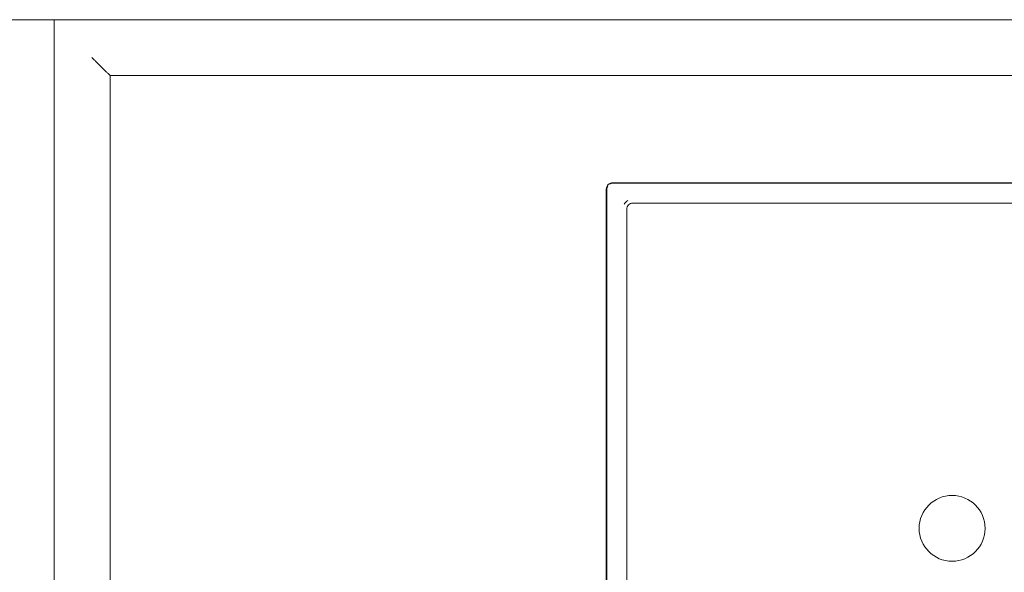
# Model space of a CAD drawing. Header units: millimetres. Extents: x -281 to 121694, y -16481 to 65128.
# Tile 19 of 256: x 14870 to 15363, y 15373 to 15650. Entities that reach past the tile are written whole.
import ezdxf

# ---------------------------------------------------------------- set-up
doc = ezdxf.new("R2010")
doc.units = ezdxf.units.MM
for name, color, linetype, lineweight in [('A--L$01A__Algemeen', 7, 'Continuous', 5), ('A--L74__VasteSanitaireVoorz', 1, 'Continuous', 5), ('A--L82__LosseGebruikersInvent', 1, 'Continuous', 5)]:
    doc.layers.add(name, color=color, linetype=linetype, lineweight=lineweight)

# ---------------------------------------------------------------- blocks, each defined once
blk = doc.blocks.new('NLRS_82_FU_UN_spoekbak_gen_kad - spoelbak dxbxh 900x900x957-V495-L_80_ 16')
at = {"layer": 'A--L$01A__Algemeen'}
for p, q in [((450, -577.32), (450, 322.68)), ((422, -549.32), (422, 294.68)), ((422, -549.32), (422, 294.68)), ((173.28, -152.32), (173.28, -492.32)), ((170, -495.6), (-170, -495.6)), ((-422, -549.32), (422, -549.32)), ((0, -549.32), (-422, -549.32)), ((0, -549.32), (422, -549.32)), ((429.27, -556.59), (423.73, -551.06)), ((-450, -577.32), (450, -577.32))]:
    blk.add_line(p, q, dxfattribs=at)
blk.add_arc((170, -492.32), 3.28, 270, 0, dxfattribs=at)
for points in [[(422, -549.32), (422.21, -549.54), (422.64, -549.96), (423.24, -550.57), (423.58, -550.9), (423.73, -551.06)], [(429.27, -556.59), (429.42, -556.75), (429.77, -557.09), (430.38, -557.71), (430.82, -558.14), (431.04, -558.36)]]:
    blk.add_open_spline(points, degree=3, dxfattribs=at)
at = {"layer": 'A--L74__VasteSanitaireVoorz'}
for p, q in [((173, -152.32), (173, -492.32)), ((163, -482.32), (163, -162.32)), ((-160, -485.32), (160, -485.32)), ((170, -495.32), (-170, -495.32))]:
    blk.add_line(p, q, dxfattribs=at)
for centre, radius, start, end in [((0, -322.32), 16.5, 0, 180), ((0, -322.32), 16.5, 180, 360), ((160, -482.32), 3, 270, 0), ((160, -482.32), 5, 300, 330), ((170, -492.32), 3, 330, 360), ((170, -492.32), 3, 270, 300)]:
    blk.add_arc(centre, radius, start, end, dxfattribs=at)
blk = doc.blocks.new('NLRS_82_FU_UN_lab en spoel tafels_gen_kad - labtafel zonder onderkast dxbxh 900x1500x950-V496-L_80_ 16')
at = {"layer": 'A--L$01A__Algemeen'}
blk.add_line((-750, -637.32), (750, -637.32), dxfattribs=at)

msp = doc.modelspace()

# ---------------------------------------------------------------- block references
at = {"layer": 'A--L82__LosseGebruikersInvent', "rotation": 180}
for name, p in [('NLRS_82_FU_UN_lab en spoel tafels_gen_kad - labtafel zonder onderkast dxbxh 900x1500x950-V496-L_80_ 16', (14137.06, 15012.41)), ('NLRS_82_FU_UN_spoekbak_gen_kad - spoelbak dxbxh 900x900x957-V495-L_80_ 16', (15337.06, 15072.41))]:
    msp.add_blockref(name, p, dxfattribs=at)

doc.saveas('drawing.dxf')
